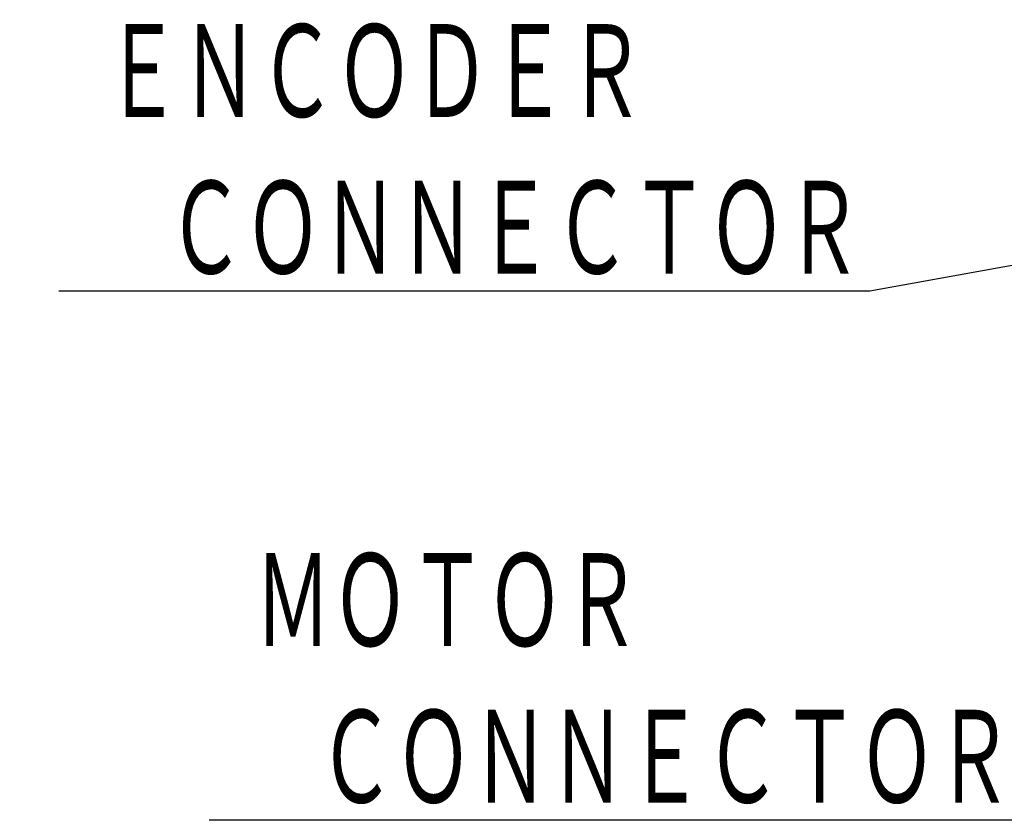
# Model space of a CAD drawing. Header units: millimetres. Extents: x 0 to 1071, y 0 to 742.
# Tile 84 of 130: x 273 to 355, y 414 to 481. Entities that reach past the tile are written whole.
import ezdxf

# ---------------------------------------------------------------- set-up
doc = ezdxf.new("R2010")
doc.units = ezdxf.units.MM
doc.header["$LTSCALE"] = 0.454724
doc.layers.add('NoLayerName_001', color=7, linetype='Continuous')
doc.styles.get("Standard").update_dxf_attribs({"font": 'txt', "bigfont": 'extfont2'})
doc.dimstyles.get("Standard").update_dxf_attribs({"dimtxt": 2.5, "dimasz": 2.5, "dimexe": 1, "dimexo": 1, "dimtad": 1, "dimdec": 3, "dimzin": 0, "dimdsep": 46, "dimtxsty": 'Standard', "dimcen": 2.5, "dimadec": 3, "dimazin": 0, "dimtfac": 0.75, "dimtdec": 3, "dimtmove": 0, "dimatfit": 3, "dimfxl": 1, "dimarcsym": 0})

msp = doc.modelspace()

# ---------------------------------------------------------------- texts
at = {"layer": 'NoLayerName_001', "color": 3, "lineweight": 13, "char_height": 8.75, "attachment_point": 7}
for s, insert in [('\\A1;\\W0.6667;ＥＮＣＯＤＥＲ', (280.125001, 471.929921)), ('\\A1;\\W0.6667;ＭＯＴＯＲ', (292.625001, 428.000002))]:
    msp.add_mtext(s, dxfattribs=dict(at, insert=insert))
at = {"layer": 'NoLayerName_001', "color": 3, "linetype": 'Continuous', "lineweight": 13, "char_height": 8.75, "attachment_point": 9, "line_spacing_factor": 0.6}
for insert in [(343.125001, 458.929921), (355.625001, 415.000002)]:
    msp.add_mtext('\\A1;\\W0.6667;ＣＯＮＮＥＣＴＯＲ', dxfattribs=dict(at, insert=insert))

# ---------------------------------------------------------------- leaders
at = {"layer": 'NoLayerName_001', "color": 3, "linetype": 'Continuous', "lineweight": 13, "annotation_type": 0, "has_hookline": 1, "hookline_direction": 1, "text_width": 66.754171}
for points in [[(382.062746, 465.210547), (343.750001, 458.304921)], [(385.050062, 444.449), (361.250001, 414.375002), (356.250001, 414.375002)]]:
    msp.add_leader(points, dimstyle='Standard', override={"dimtxt": 8.75, "dimasz": 5, "dimldrblk": 'OPEN30'}, dxfattribs=at)

doc.saveas('drawing.dxf')
